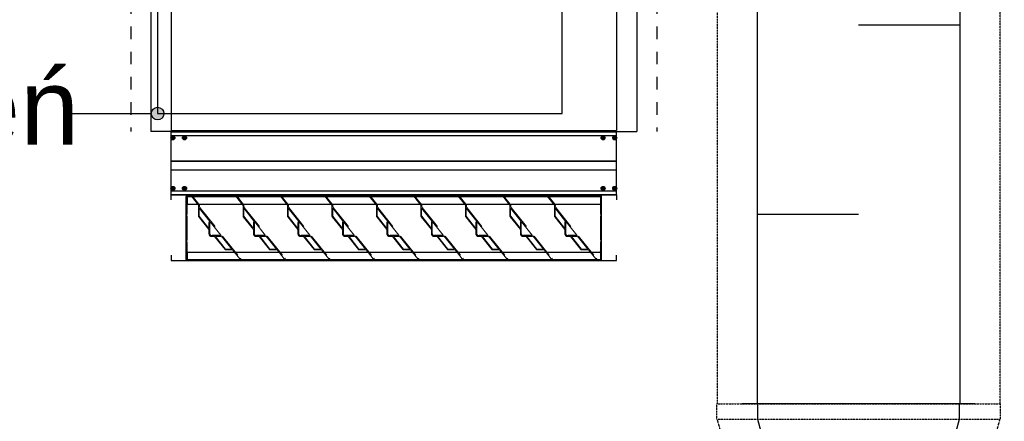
# Model space of a CAD drawing. Header units: millimetres. Extents: x -165365 to -33565, y 7406 to 103342.
# Tile 83 of 256: x -114271 to -112324, y 38668 to 39462. Entities that reach past the tile are written whole.
import ezdxf

# ---------------------------------------------------------------- set-up
doc = ezdxf.new("R2010")
doc.units = ezdxf.units.MM
doc.header["$MEASUREMENT"] = 0
for name, pattern in [('ACAD_ISO03W100', [150, 60, -90]), ('DASHED', [0.75, 0.5, -0.25]), ('Dashed2cust', [50, 25, -25]), ('HIDDEN', [9.525, 6.35, -3.175]), ('Wipeout_Contour', [1000, 0, -1000])]:
    doc.linetypes.add(name, pattern=pattern)
doc.layers.add('10_ALL_FEATURES', color=7, linetype='Continuous', lineweight=0)
doc.layers.add('DEFAULT_2', color=8, linetype='HIDDEN', lineweight=0)
for name, color, linetype in [('ELEK CIENKIE', 80, 'Continuous'), ('FLUID-W9', 7, 'Continuous'), ('FLUID-W9-INS', 7, 'Continuous'), ('Linia', 252, 'Continuous'), ('Słup', 252, 'Continuous'), ('Tekst', 252, 'Continuous')]:
    doc.layers.add(name, color=color, linetype=linetype)
doc.styles.add('Times new roman', font='arial.ttf')

# ---------------------------------------------------------------- blocks, each defined once
blk = doc.blocks.new('A$C67C5DD4D')
at = {"layer": 'Linia'}
blk.add_line((40231.7, 21529.5), (40396, 21529.5), dxfattribs=at)
at = {"layer": 'Tekst', "insert": (39344.4, 21617.8), "char_height": 150, "attachment_point": 2, "style": 'Times new roman'}
blk.add_mtext('\\A1;{\\fArial|b0|i0|c0|p38;podstawa urządzeń}', dxfattribs=at)
at = {"color": 254, "linetype": 'Wipeout_Contour', "lineweight": 0, "ltscale": 478308.335261}
blk.add_wipeout([(40408.5, 21529.5), (41208.5, 21529.5), (41208.5, 23359.5), (40408.5, 23359.5)], dxfattribs=at).dxf.layer = 'Słup'
at = {"layer": 'Linia', "linetype": 'Continuous'}
blk.add_hatch(color=256, dxfattribs=at).paths.add_polyline_path([(40421, 21529.5), (40420.1, 21534.3), (40417.4, 21538.3), (40413.3, 21541.1), (40408.5, 21542), (40403.7, 21541.1), (40399.7, 21538.3), (40397, 21534.3), (40396, 21529.5), (40397, 21524.7), (40399.7, 21520.7), (40403.7, 21518), (40408.5, 21517), (40413.3, 21518), (40417.4, 21520.7), (40420.1, 21524.7)])
at = {"layer": 'Linia'}
blk.add_circle((40408.5, 21529.5), 12.5, dxfattribs=at)
at = {"layer": 'Słup'}
for p, q in [((40408.5, 23359.5), (40408.5, 21529.5)), ((41208.5, 21529.5), (41208.5, 23359.5)), ((40408.5, 21529.5), (41208.5, 21529.5))]:
    blk.add_line(p, q, dxfattribs=at)
blk = doc.blocks.new('821_440_ADMP_t')
at = {"color": 7, "linetype": 'Continuous'}
for p, q in [((-125, -440.5), (-125, 440.5)), ((-114.4, 440.5), (-125, 440.5)), ((-124.5, -440.5), (-124.5, 440.5)), ((-117.3, -440.5), (-117.3, 440.5)), ((-117, -440.5), (-117, 440.5)), ((-114.6, 437.5), (-110.4, 437.5)), ((-114.6, 436.5), (-110.4, 436.5)), ((-113.5, 436.5), (-113.5, 437.5)), ((-113, 439.1), (-113, 434.9)), ((-113, 438), (-112, 438)), ((-112, 436.5), (-113, 437.5)), ((-113, 436.5), (-112, 437.5)), ((-113, 437), (-112, 437)), ((-113, 436), (-112, 436)), ((-112.5, 436.5), (-112.5, 437.5)), ((-112, 439.1), (-112, 434.9)), ((-111.5, 436.5), (-111.5, 437.5)), ((-14.4, 440.5), (-110.6, 440.5)), ((-67, -440.5), (-67, 440.5)), ((-66.5, -440.5), (-66.5, 440.5)), ((-49.5, -440.5), (-49.5, 440.5)), ((-49, -440.5), (-49, 440.5)), ((-14.6, 437.5), (-10.4, 437.5)), ((-14.6, 436.5), (-10.4, 436.5)), ((-13.5, 436.5), (-13.5, 437.5)), ((-13, 439.1), (-13, 434.9)), ((-13, 438), (-12, 438)), ((-13, 436.5), (-12, 437.5)), ((-12, 436.5), (-13, 437.5)), ((-13, 437), (-12, 437)), ((-13, 436), (-12, 436)), ((-12.5, 436.5), (-12.5, 437.5)), ((-12, 439.1), (-12, 434.9)), ((-11.5, 436.5), (-11.5, 437.5)), ((0, 440.5), (-10.6, 440.5)), ((-8, -440.5), (-8, 440.5)), ((-7.8, -440.5), (-7.8, 440.5)), ((-0.5, -440.5), (-0.5, 440.5)), ((0, 440.5), (0, -440.5)), ((-114.6, 414.5), (-110.4, 414.5)), ((-114.6, 413.5), (-110.4, 413.5)), ((-113.5, 413.5), (-113.5, 414.5)), ((-113, 416.1), (-113, 411.9)), ((-113, 415), (-112, 415)), ((-112, 413.5), (-113, 414.5)), ((-113, 413.5), (-112, 414.5)), ((-113, 414), (-112, 414)), ((-113, 413), (-112, 413)), ((-112.5, 413.5), (-112.5, 414.5)), ((-112, 416.1), (-112, 411.9)), ((-111.5, 413.5), (-111.5, 414.5)), ((-14.6, 414.5), (-10.4, 414.5)), ((-14.6, 413.5), (-10.4, 413.5)), ((-13.5, 413.5), (-13.5, 414.5)), ((-13, 416.1), (-13, 411.9)), ((-13, 415), (-12, 415)), ((-13, 413.5), (-12, 414.5)), ((-12, 413.5), (-13, 414.5)), ((-13, 414), (-12, 414)), ((-13, 413), (-12, 413)), ((-12.5, 413.5), (-12.5, 414.5)), ((-12, 416.1), (-12, 411.9)), ((-11.5, 413.5), (-11.5, 414.5)), ((-114.6, -413.5), (-110.4, -413.5)), ((-114.6, -414.5), (-110.4, -414.5)), ((-113.5, -413.5), (-113.5, -414.5)), ((-113, -416.1), (-113, -411.9)), ((-113, -413), (-112, -413)), ((-112, -413.5), (-113, -414.5)), ((-113, -413.5), (-112, -414.5)), ((-113, -414), (-112, -414)), ((-113, -415), (-112, -415)), ((-112.5, -413.5), (-112.5, -414.5)), ((-112, -416.1), (-112, -411.9)), ((-111.5, -413.5), (-111.5, -414.5)), ((-14.6, -413.5), (-10.4, -413.5)), ((-14.6, -414.5), (-10.4, -414.5)), ((-13.5, -413.5), (-13.5, -414.5)), ((-13, -416.1), (-13, -411.9)), ((-13, -413), (-12, -413)), ((-13, -413.5), (-12, -414.5)), ((-12, -413.5), (-13, -414.5)), ((-13, -414), (-12, -414)), ((-13, -415), (-12, -415)), ((-12.5, -413.5), (-12.5, -414.5)), ((-12, -416.1), (-12, -411.9)), ((-11.5, -413.5), (-11.5, -414.5)), ((-114.4, -440.5), (-125, -440.5)), ((-114.6, -436.5), (-110.4, -436.5)), ((-114.6, -437.5), (-110.4, -437.5)), ((-113.5, -436.5), (-113.5, -437.5)), ((-113, -439.1), (-113, -434.9)), ((-113, -436), (-112, -436)), ((-112, -436.5), (-113, -437.5)), ((-113, -436.5), (-112, -437.5)), ((-113, -437), (-112, -437)), ((-113, -438), (-112, -438)), ((-112.5, -436.5), (-112.5, -437.5)), ((-112, -439.1), (-112, -434.9)), ((-111.5, -436.5), (-111.5, -437.5)), ((-14.4, -440.5), (-110.6, -440.5)), ((-14.6, -436.5), (-10.4, -436.5)), ((-14.6, -437.5), (-10.4, -437.5)), ((-13.5, -436.5), (-13.5, -437.5)), ((-13, -439.1), (-13, -434.9)), ((-13, -436), (-12, -436)), ((-13, -436.5), (-12, -437.5)), ((-12, -436.5), (-13, -437.5)), ((-13, -437), (-12, -437)), ((-13, -438), (-12, -438)), ((-12.5, -436.5), (-12.5, -437.5)), ((-12, -439.1), (-12, -434.9)), ((-11.5, -436.5), (-11.5, -437.5)), ((0, -440.5), (-10.6, -440.5))]:
    blk.add_line(p, q, dxfattribs=at)
for points in [[(-114.6, 437.5), (-114.6, 437.4), (-114.6, 437.3), (-114.6, 437.1), (-114.6, 437)], [(-114.6, 437), (-114.6, 436.9), (-114.6, 436.7), (-114.6, 436.6), (-114.6, 436.5)], [(-113, 439.1), (-112.8, 439.1), (-112.7, 439.1), (-112.5, 439.1), (-112.3, 439.1), (-112.2, 439.1), (-112, 439.1)], [(-112, 434.9), (-112.2, 434.9), (-112.3, 434.9), (-112.5, 434.9), (-112.7, 434.9), (-112.8, 434.9), (-113, 434.9)], [(-110.4, 437), (-110.4, 437.1), (-110.4, 437.3), (-110.4, 437.4), (-110.4, 437.5)], [(-110.4, 436.5), (-110.4, 436.6), (-110.4, 436.7), (-110.4, 436.9), (-110.4, 437)], [(-14.6, 437.5), (-14.6, 437.4), (-14.6, 437.3), (-14.6, 437.1), (-14.6, 437)], [(-14.6, 437), (-14.6, 436.9), (-14.6, 436.7), (-14.6, 436.6), (-14.6, 436.5)], [(-13, 439.1), (-12.8, 439.1), (-12.7, 439.1), (-12.5, 439.1), (-12.3, 439.1), (-12.2, 439.1), (-12, 439.1)], [(-12, 434.9), (-12.2, 434.9), (-12.3, 434.9), (-12.5, 434.9), (-12.7, 434.9), (-12.8, 434.9), (-13, 434.9)], [(-10.4, 437), (-10.4, 437.1), (-10.4, 437.3), (-10.4, 437.4), (-10.4, 437.5)], [(-10.4, 436.5), (-10.4, 436.6), (-10.4, 436.7), (-10.4, 436.9), (-10.4, 437)], [(-114.6, 414.5), (-114.6, 414.4), (-114.6, 414.3), (-114.6, 414.1), (-114.6, 414)], [(-114.6, 414), (-114.6, 413.9), (-114.6, 413.7), (-114.6, 413.6), (-114.6, 413.5)], [(-113, 416.1), (-112.8, 416.1), (-112.7, 416.1), (-112.5, 416.1), (-112.3, 416.1), (-112.2, 416.1), (-112, 416.1)], [(-112, 411.9), (-112.2, 411.9), (-112.3, 411.9), (-112.5, 411.9), (-112.7, 411.9), (-112.8, 411.9), (-113, 411.9)], [(-110.4, 414), (-110.4, 414.1), (-110.4, 414.3), (-110.4, 414.4), (-110.4, 414.5)], [(-110.4, 413.5), (-110.4, 413.6), (-110.4, 413.7), (-110.4, 413.9), (-110.4, 414)], [(-14.6, 414.5), (-14.6, 414.4), (-14.6, 414.3), (-14.6, 414.1), (-14.6, 414)], [(-14.6, 414), (-14.6, 413.9), (-14.6, 413.7), (-14.6, 413.6), (-14.6, 413.5)], [(-13, 416.1), (-12.8, 416.1), (-12.7, 416.1), (-12.5, 416.1), (-12.3, 416.1), (-12.2, 416.1), (-12, 416.1)], [(-12, 411.9), (-12.2, 411.9), (-12.3, 411.9), (-12.5, 411.9), (-12.7, 411.9), (-12.8, 411.9), (-13, 411.9)], [(-10.4, 414), (-10.4, 414.1), (-10.4, 414.3), (-10.4, 414.4), (-10.4, 414.5)], [(-10.4, 413.5), (-10.4, 413.6), (-10.4, 413.7), (-10.4, 413.9), (-10.4, 414)], [(-114.6, -414), (-114.6, -413.9), (-114.6, -413.7), (-114.6, -413.6), (-114.6, -413.5)], [(-114.6, -414.5), (-114.6, -414.4), (-114.6, -414.3), (-114.6, -414.1), (-114.6, -414)], [(-112, -411.9), (-112.2, -411.9), (-112.3, -411.9), (-112.5, -411.9), (-112.7, -411.9), (-112.8, -411.9), (-113, -411.9)], [(-113, -416.1), (-112.8, -416.1), (-112.7, -416.1), (-112.5, -416.1), (-112.3, -416.1), (-112.2, -416.1), (-112, -416.1)], [(-110.4, -413.5), (-110.4, -413.6), (-110.4, -413.7), (-110.4, -413.9), (-110.4, -414)], [(-110.4, -414), (-110.4, -414.1), (-110.4, -414.3), (-110.4, -414.4), (-110.4, -414.5)], [(-14.6, -414), (-14.6, -413.9), (-14.6, -413.7), (-14.6, -413.6), (-14.6, -413.5)], [(-14.6, -414.5), (-14.6, -414.4), (-14.6, -414.3), (-14.6, -414.1), (-14.6, -414)], [(-12, -411.9), (-12.2, -411.9), (-12.3, -411.9), (-12.5, -411.9), (-12.7, -411.9), (-12.8, -411.9), (-13, -411.9)], [(-13, -416.1), (-12.8, -416.1), (-12.7, -416.1), (-12.5, -416.1), (-12.3, -416.1), (-12.2, -416.1), (-12, -416.1)], [(-10.4, -413.5), (-10.4, -413.6), (-10.4, -413.7), (-10.4, -413.9), (-10.4, -414)], [(-10.4, -414), (-10.4, -414.1), (-10.4, -414.3), (-10.4, -414.4), (-10.4, -414.5)], [(-114.6, -437), (-114.6, -436.9), (-114.6, -436.7), (-114.6, -436.6), (-114.6, -436.5)], [(-114.6, -437.5), (-114.6, -437.4), (-114.6, -437.3), (-114.6, -437.1), (-114.6, -437)], [(-112, -434.9), (-112.2, -434.9), (-112.3, -434.9), (-112.5, -434.9), (-112.7, -434.9), (-112.8, -434.9), (-113, -434.9)], [(-113, -439.1), (-112.8, -439.1), (-112.7, -439.1), (-112.5, -439.1), (-112.3, -439.1), (-112.2, -439.1), (-112, -439.1)], [(-110.4, -436.5), (-110.4, -436.6), (-110.4, -436.7), (-110.4, -436.9), (-110.4, -437)], [(-110.4, -437), (-110.4, -437.1), (-110.4, -437.3), (-110.4, -437.4), (-110.4, -437.5)], [(-14.6, -437), (-14.6, -436.9), (-14.6, -436.7), (-14.6, -436.6), (-14.6, -436.5)], [(-14.6, -437.5), (-14.6, -437.4), (-14.6, -437.3), (-14.6, -437.1), (-14.6, -437)], [(-12, -434.9), (-12.2, -434.9), (-12.3, -434.9), (-12.5, -434.9), (-12.7, -434.9), (-12.8, -434.9), (-13, -434.9)], [(-13, -439.1), (-12.8, -439.1), (-12.7, -439.1), (-12.5, -439.1), (-12.3, -439.1), (-12.2, -439.1), (-12, -439.1)], [(-10.4, -436.5), (-10.4, -436.6), (-10.4, -436.7), (-10.4, -436.9), (-10.4, -437)], [(-10.4, -437), (-10.4, -437.1), (-10.4, -437.3), (-10.4, -437.4), (-10.4, -437.5)]]:
    blk.add_lwpolyline(points, dxfattribs=at)
for centre, radius in [((-112.5, 437), 4), ((-112.5, 437), 3.55), ((-12.5, 437), 4), ((-12.5, 437), 3.55), ((-112.5, 414), 4), ((-112.5, 414), 3.55), ((-12.5, 414), 4), ((-12.5, 414), 3.55), ((-112.5, -414), 4), ((-112.5, -414), 3.55), ((-12.5, -414), 4), ((-12.5, -414), 3.55), ((-112.5, -437), 4), ((-112.5, -437), 3.55), ((-12.5, -437), 4), ((-12.5, -437), 3.55)]:
    blk.add_circle(centre, radius, dxfattribs=at)
blk = doc.blocks.new('AINT_s')
at = {"color": 7, "linetype": 'Continuous'}
for p, q in [((15.69, 116.62), (0.44, 116.62)), ((0.49, 116.62), (0.49, 116.5)), ((2.25, 116.62), (2.25, 116.5)), ((2.44, 116.62), (2.44, 116.39)), ((13.69, 116.62), (13.69, 116.39)), ((13.88, 116.62), (13.88, 116.5)), ((15.64, 116.62), (15.64, 116.5)), ((0.25, 0.19), (0.25, 116.44)), ((0.25, 116.44), (0.38, 116.44)), ((0.25, 116.39), (2.25, 116.39)), ((0.38, 116.44), (0.38, 116.39)), ((0.44, 116.5), (2.25, 116.5)), ((0.44, 0.24), (0.44, 116.39)), ((2.25, 0.24), (2.25, 116.39)), ((2.25, 116.39), (2.44, 116.39)), ((2.44, 116.5), (13.69, 116.5)), ((4.69, 116.44), (2.44, 116.44)), ((10.94, 116.44), (5.15, 116.44)), ((13.69, 116.44), (11.4, 116.44)), ((13.88, 116.39), (13.69, 116.39)), ((13.88, 116.5), (15.69, 116.5)), ((13.88, 0.24), (13.88, 116.39)), ((13.88, 116.39), (15.87, 116.39)), ((15.69, 0.24), (15.69, 116.39)), ((15.75, 116.44), (15.75, 116.39)), ((15.87, 116.44), (15.75, 116.44)), ((9.87, 109.36), (9.87, 107.27)), ((0.25, 101.66), (0.2, 101.61)), ((0.25, 101.66), (0.2, 101.61)), ((9.87, 96.86), (9.87, 94.77)), ((0.25, 89.16), (0.2, 89.11)), ((0.25, 89.16), (0.2, 89.11)), ((9.87, 84.36), (9.87, 82.27)), ((0.25, 76.66), (0.2, 76.61)), ((0.25, 76.66), (0.2, 76.61)), ((9.87, 71.86), (9.87, 69.77)), ((0.25, 64.16), (0.2, 64.11)), ((0.25, 64.16), (0.2, 64.11)), ((9.87, 59.36), (9.87, 57.27)), ((0.25, 51.66), (0.2, 51.61)), ((0.25, 51.66), (0.2, 51.61)), ((9.87, 46.86), (9.87, 44.77)), ((0.25, 39.16), (0.2, 39.11)), ((0.25, 39.16), (0.2, 39.11)), ((9.87, 34.36), (9.87, 32.27)), ((0.25, 26.66), (0.2, 26.61)), ((0.25, 26.66), (0.2, 26.61)), ((9.87, 21.86), (9.87, 19.77)), ((0.25, 14.16), (0.2, 14.11)), ((0.25, 14.16), (0.2, 14.11)), ((9.87, 9.36), (9.87, 7.27)), ((0.25, 1.66), (0.2, 1.61)), ((0.25, 0.24), (2.25, 0.24)), ((0.25, 0.19), (0.38, 0.19)), ((0.38, 0.19), (0.38, 0.24)), ((0.44, 0.12), (2.25, 0.12)), ((0.49, 0), (0.49, 0.12)), ((2.25, 0.24), (2.44, 0.24)), ((2.25, 0), (2.25, 0.12)), ((2.44, 0), (2.44, 0.24)), ((2.44, 0.19), (4.73, 0.19)), ((13.69, 0.12), (2.44, 0.12)), ((5.18, 0.19), (10.98, 0.19)), ((11.43, 0.19), (13.69, 0.19)), ((13.88, 0.24), (13.69, 0.24)), ((13.69, 0), (13.69, 0.24)), ((13.88, 0.24), (15.87, 0.24)), ((15.69, 0.12), (13.88, 0.12)), ((13.88, 0), (13.88, 0.12)), ((15.64, 0), (15.64, 0.12)), ((15.75, 0.19), (15.75, 0.24)), ((15.87, 0.19), (15.75, 0.19)), ((15.69, 0), (0.44, 0))]:
    blk.add_line(p, q, dxfattribs=at)
for p, q in [((15.87, 115), (15.87, 113.37)), ((0.25, 101.15), (0.25, 100.59)), ((0.25, 88.65), (0.25, 88.09)), ((0.25, 76.15), (0.25, 75.59)), ((0.25, 63.65), (0.25, 63.09)), ((0.25, 51.15), (0.25, 50.59)), ((0.25, 38.65), (0.25, 38.09)), ((0.25, 26.15), (0.25, 25.59)), ((0.25, 13.65), (0.25, 13.09))]:
    blk.add_line(p, q)
at = {"color": 7, "linetype": 'Continuous', "lineweight": 0, "flags": 128}
blk.add_lwpolyline([(0, 0), (15.87, 0), (15.87, 116.62), (0, 116.62)], close=True, dxfattribs=at)
at = {"color": 7, "linetype": 'Continuous'}
for centre, radius, start, end in [((0.44, 116.44), 0.188, 90, 180), ((15.69, 116.44), 0.188, 9.1259, 90), ((0.44, 116.44), 0.0625, 90, 180), ((15.69, 116.44), 0.0625, 0, 90), ((0.62, 101.15), 0.625, 133, 180), ((0.62, 101.15), 0.625, 133, 180), ((0.62, 88.65), 0.625, 133, 180), ((0.62, 88.65), 0.625, 133, 180), ((0.62, 76.15), 0.625, 133, 180), ((0.62, 76.15), 0.625, 133, 180), ((0.62, 63.65), 0.625, 133, 180), ((0.62, 63.65), 0.625, 133, 180), ((0.62, 51.15), 0.625, 133, 180), ((0.62, 51.15), 0.625, 133, 180), ((0.62, 38.65), 0.625, 133, 180), ((0.62, 38.65), 0.625, 133, 180), ((0.62, 26.15), 0.625, 133, 180), ((0.62, 26.15), 0.625, 133, 180), ((0.62, 13.65), 0.625, 133, 180), ((0.62, 13.65), 0.625, 133, 180), ((0.62, 1.15), 0.625, 133, 180), ((0.44, 0.19), 0.188, 180, 270), ((0.44, 0.19), 0.0625, 180, 270), ((15.69, 0.19), 0.0625, 270, 0), ((15.69, 0.19), 0.188, 270, 350.8741)]:
    blk.add_arc(centre, radius, start, end, dxfattribs=at)
at = {"layer": '10_ALL_FEATURES', "color": 8, "linetype": 'HIDDEN'}
for p, q in [((15.62, 115), (15.62, 113.37)), ((15.62, 115), (15.62, 113.37)), ((15.87, 113.37), (15.87, 115)), ((15.69, 113.31), (15.81, 113.31)), ((15.69, 113.31), (15.81, 113.31)), ((15.62, 102.5), (15.62, 100.87)), ((15.62, 102.5), (15.62, 100.87)), ((0.25, 100.59), (0.25, 101.15)), ((15.69, 100.81), (15.81, 100.81)), ((15.69, 100.81), (15.81, 100.81)), ((0.25, 88.09), (0.25, 88.65)), ((15.62, 90), (15.62, 88.37)), ((15.62, 90), (15.62, 88.37)), ((15.69, 88.31), (15.81, 88.31)), ((15.69, 88.31), (15.81, 88.31)), ((0.25, 75.59), (0.25, 76.15)), ((15.62, 77.5), (15.62, 75.87)), ((15.62, 77.5), (15.62, 75.87)), ((15.69, 75.81), (15.81, 75.81)), ((15.69, 75.81), (15.81, 75.81)), ((15.62, 65), (15.62, 63.37)), ((15.62, 65), (15.62, 63.37)), ((0.25, 63.09), (0.25, 63.65)), ((15.69, 63.31), (15.81, 63.31)), ((15.69, 63.31), (15.81, 63.31)), ((15.62, 52.5), (15.62, 50.87)), ((15.62, 52.5), (15.62, 50.87)), ((0.25, 50.59), (0.25, 51.15)), ((15.69, 50.81), (15.81, 50.81)), ((15.69, 50.81), (15.81, 50.81)), ((0.25, 38.09), (0.25, 38.65)), ((15.62, 40), (15.62, 38.37)), ((15.62, 40), (15.62, 38.37)), ((15.69, 38.31), (15.81, 38.31)), ((15.69, 38.31), (15.81, 38.31)), ((15.62, 27.5), (15.62, 25.87)), ((15.62, 27.5), (15.62, 25.87)), ((0.25, 25.59), (0.25, 26.15)), ((15.69, 25.81), (15.81, 25.81)), ((15.69, 25.81), (15.81, 25.81)), ((15.62, 15), (15.62, 13.37)), ((0.25, 13.09), (0.25, 13.65)), ((15.69, 13.31), (15.81, 13.31)), ((0.25, 0.59), (0.25, 1.15))]:
    blk.add_line(p, q, dxfattribs=at)
at = {"layer": '10_ALL_FEATURES', "color": 7, "linetype": 'Continuous'}
for p, q in [((0, 101.15), (0, 100.59)), ((0, 101.15), (0, 100.59)), ((0.06, 100.53), (0.19, 100.53)), ((0.06, 100.53), (0.19, 100.53)), ((0, 88.65), (0, 88.09)), ((0, 88.65), (0, 88.09)), ((0.06, 88.03), (0.19, 88.03)), ((0.06, 88.03), (0.19, 88.03)), ((0, 76.15), (0, 75.59)), ((0, 76.15), (0, 75.59)), ((0.06, 75.53), (0.19, 75.53)), ((0.06, 75.53), (0.19, 75.53)), ((0, 63.65), (0, 63.09)), ((0, 63.65), (0, 63.09)), ((0.06, 63.03), (0.19, 63.03)), ((0.06, 63.03), (0.19, 63.03)), ((0, 51.15), (0, 50.59)), ((0, 51.15), (0, 50.59)), ((0.06, 50.53), (0.19, 50.53)), ((0.06, 50.53), (0.19, 50.53)), ((0, 38.65), (0, 38.09)), ((0, 38.65), (0, 38.09)), ((0.06, 38.03), (0.19, 38.03)), ((0.06, 38.03), (0.19, 38.03)), ((0, 26.15), (0, 25.59)), ((0, 26.15), (0, 25.59)), ((0.06, 25.53), (0.19, 25.53)), ((0.06, 25.53), (0.19, 25.53)), ((0, 13.65), (0, 13.09)), ((0, 13.65), (0, 13.09)), ((0.06, 13.03), (0.19, 13.03)), ((0.06, 13.03), (0.19, 13.03)), ((0, 1.15), (0, 0.59)), ((0.06, 0.53), (0.19, 0.53))]:
    blk.add_line(p, q, dxfattribs=at)
at = {"layer": '10_ALL_FEATURES', "color": 8, "linetype": 'HIDDEN'}
for centre, radius, start, end in [((15.69, 113.37), 0.0625, 180, 270), ((15.69, 113.37), 0.0625, 180, 270), ((15.81, 113.37), 0.0625, 270, 0), ((15.81, 113.37), 0.0625, 270, 0), ((9.37, 107.13), 0.75, 270, 0), ((15.69, 100.87), 0.0625, 180, 270), ((15.69, 100.87), 0.0625, 180, 270), ((15.81, 100.87), 0.0625, 270, 0), ((15.81, 100.87), 0.0625, 270, 0), ((9.37, 94.63), 0.75, 270, 0), ((15.69, 88.37), 0.0625, 180, 270), ((15.69, 88.37), 0.0625, 180, 270), ((15.81, 88.37), 0.0625, 270, 0), ((15.81, 88.37), 0.0625, 270, 0), ((9.37, 82.13), 0.75, 270, 0), ((15.69, 75.87), 0.0625, 180, 270), ((15.69, 75.87), 0.0625, 180, 270), ((15.81, 75.87), 0.0625, 270, 0), ((15.81, 75.87), 0.0625, 270, 0), ((9.37, 69.63), 0.75, 270, 0), ((15.69, 63.37), 0.0625, 180, 270), ((15.69, 63.37), 0.0625, 180, 270), ((15.81, 63.37), 0.0625, 270, 0), ((15.81, 63.37), 0.0625, 270, 0), ((9.37, 57.13), 0.75, 270, 0), ((15.69, 50.87), 0.0625, 180, 270), ((15.69, 50.87), 0.0625, 180, 270), ((15.81, 50.87), 0.0625, 270, 0), ((15.81, 50.87), 0.0625, 270, 0), ((9.37, 44.63), 0.75, 270, 0), ((15.69, 38.37), 0.0625, 180, 270), ((15.69, 38.37), 0.0625, 180, 270), ((15.81, 38.37), 0.0625, 270, 0), ((15.81, 38.37), 0.0625, 270, 0), ((9.37, 32.13), 0.75, 270, 0), ((15.69, 25.87), 0.0625, 180, 270), ((15.69, 25.87), 0.0625, 180, 270), ((15.81, 25.87), 0.0625, 270, 0), ((15.81, 25.87), 0.0625, 270, 0), ((9.37, 19.63), 0.75, 270, 0), ((15.69, 13.37), 0.0625, 180, 270), ((15.81, 13.37), 0.0625, 270, 0), ((9.37, 7.13), 0.75, 270, 0)]:
    blk.add_arc(centre, radius, start, end, dxfattribs=at)
at = {"layer": '10_ALL_FEATURES', "color": 7, "linetype": 'Continuous'}
for centre, start, end in [((0.06, 100.59), 180, 270), ((0.06, 100.59), 180, 270), ((0.19, 100.59), 270, 0), ((0.19, 100.59), 270, 0), ((0.06, 88.09), 180, 270), ((0.06, 88.09), 180, 270), ((0.19, 88.09), 270, 0), ((0.19, 88.09), 270, 0), ((0.06, 75.59), 180, 270), ((0.06, 75.59), 180, 270), ((0.19, 75.59), 270, 0), ((0.19, 75.59), 270, 0), ((0.06, 63.09), 180, 270), ((0.06, 63.09), 180, 270), ((0.19, 63.09), 270, 0), ((0.19, 63.09), 270, 0), ((0.06, 50.59), 180, 270), ((0.06, 50.59), 180, 270), ((0.19, 50.59), 270, 0), ((0.19, 50.59), 270, 0), ((0.06, 38.09), 180, 270), ((0.06, 38.09), 180, 270), ((0.19, 38.09), 270, 0), ((0.19, 38.09), 270, 0), ((0.06, 25.59), 180, 270), ((0.06, 25.59), 180, 270), ((0.19, 25.59), 270, 0), ((0.19, 25.59), 270, 0), ((0.06, 13.09), 180, 270), ((0.06, 13.09), 180, 270), ((0.19, 13.09), 270, 0), ((0.19, 13.09), 270, 0), ((0.06, 0.59), 180, 270), ((0.19, 0.59), 270, 0)]:
    blk.add_arc(centre, 0.0625, start, end, dxfattribs=at)
at = {"layer": 'DEFAULT_2', "color": 8, "linetype": 'HIDDEN'}
for p, q in [((0.38, 0.24), (0.38, 116.39)), ((3.09, 103.79), (15.35, 115.23)), ((5.15, 116.44), (4.69, 116.44)), ((11.4, 116.44), (10.94, 116.44)), ((15.52, 115.04), (13.34, 113.01)), ((15.75, 0.24), (15.75, 116.39)), ((15.87, 116.39), (15.87, 116.39)), ((13.15, 112.84), (9.93, 109.83)), ((13.15, 112.84), (13.15, 111.07)), ((13.34, 111.07), (13.34, 113.01)), ((0.25, 109.75), (0.38, 109.75)), ((9.79, 109.7), (6.59, 106.72)), ((9.86, 109.64), (9.79, 109.7)), ((9.87, 109.36), (9.87, 109.59)), ((10.06, 109.7), (9.93, 109.83)), ((13.13, 111.02), (10.12, 108.22)), ((10.12, 107.96), (13.26, 110.89)), ((10.12, 108.22), (10.12, 109.53)), ((0.38, 108.12), (0.25, 108.12)), ((9.87, 107.13), (9.87, 107.27)), ((10.12, 107.13), (10.12, 107.96)), ((15.87, 107.81), (15.75, 107.81)), ((15.87, 107.06), (15.75, 107.06)), ((3.28, 103.63), (6.46, 106.59)), ((8.15, 106.38), (5.22, 103.65)), ((5.35, 103.51), (8.43, 106.38)), ((6.46, 106.59), (6.58, 106.46)), ((6.59, 106.72), (6.66, 106.65)), ((6.71, 106.63), (9.37, 106.63)), ((6.76, 106.38), (8.15, 106.38)), ((8.43, 106.38), (9.37, 106.38)), ((2.25, 103.52), (0.25, 101.66)), ((0.37, 101.43), (2.42, 103.34)), ((2.83, 103.69), (2.67, 103.69)), ((5.18, 103.44), (2.67, 103.44)), ((3.09, 91.29), (15.35, 102.73)), ((5.18, 103.63), (3.28, 103.63)), ((15.52, 102.54), (13.34, 100.51)), ((13.15, 100.34), (9.93, 97.33)), ((13.15, 100.34), (13.15, 98.57)), ((13.34, 98.57), (13.34, 100.51)), ((13.13, 98.52), (10.12, 95.72)), ((10.12, 95.46), (13.26, 98.39)), ((9.79, 97.2), (6.59, 94.22)), ((9.86, 97.14), (9.79, 97.2)), ((9.87, 96.86), (9.87, 97.09)), ((10.06, 97.2), (9.93, 97.33)), ((10.12, 95.72), (10.12, 97.03)), ((10.12, 94.63), (10.12, 95.46)), ((3.28, 91.13), (6.46, 94.09)), ((8.15, 93.88), (5.22, 91.15)), ((5.35, 91.01), (8.43, 93.88)), ((6.46, 94.09), (6.58, 93.96)), ((6.59, 94.22), (6.66, 94.15)), ((6.71, 94.13), (9.37, 94.13)), ((6.76, 93.88), (8.15, 93.88)), ((8.43, 93.88), (9.37, 93.88)), ((9.87, 94.63), (9.87, 94.77)), ((2.25, 91.02), (0.25, 89.16)), ((0.37, 88.93), (2.42, 90.84)), ((2.83, 91.19), (2.67, 91.19)), ((5.18, 90.94), (2.67, 90.94)), ((5.18, 91.13), (3.28, 91.13)), ((3.09, 78.79), (15.35, 90.23)), ((15.52, 90.04), (13.34, 88.01)), ((13.34, 86.07), (13.34, 88.01)), ((13.15, 87.84), (9.93, 84.83)), ((13.13, 86.02), (10.12, 83.22)), ((10.12, 82.96), (13.26, 85.89)), ((13.15, 87.84), (13.15, 86.07)), ((9.79, 84.7), (6.59, 81.72)), ((9.86, 84.64), (9.79, 84.7)), ((9.87, 84.36), (9.87, 84.59)), ((10.06, 84.7), (9.93, 84.83)), ((10.12, 83.22), (10.12, 84.53)), ((3.28, 78.63), (6.46, 81.59)), ((8.15, 81.38), (5.22, 78.65)), ((5.35, 78.51), (8.43, 81.38)), ((6.46, 81.59), (6.58, 81.46)), ((6.59, 81.72), (6.66, 81.65)), ((6.71, 81.63), (9.37, 81.63)), ((6.76, 81.38), (8.15, 81.38)), ((8.43, 81.38), (9.37, 81.38)), ((9.87, 82.13), (9.87, 82.27)), ((10.12, 82.13), (10.12, 82.96)), ((2.25, 78.52), (0.25, 76.66)), ((2.83, 78.69), (2.67, 78.69)), ((5.18, 78.63), (3.28, 78.63)), ((0.37, 76.43), (2.42, 78.34)), ((5.18, 78.44), (2.67, 78.44)), ((3.09, 66.29), (15.35, 77.73)), ((15.52, 77.54), (13.34, 75.51)), ((0.25, 76), (0.38, 76)), ((0.38, 74.38), (0.25, 74.38)), ((13.15, 75.34), (9.93, 72.33)), ((13.15, 75.34), (13.15, 73.57)), ((13.34, 73.57), (13.34, 75.51)), ((15.87, 74.06), (15.75, 74.06)), ((9.79, 72.2), (6.59, 69.22)), ((9.86, 72.14), (9.79, 72.2)), ((9.87, 71.86), (9.87, 72.09)), ((10.06, 72.2), (9.93, 72.33)), ((13.13, 73.52), (10.12, 70.72)), ((10.12, 70.46), (13.26, 73.39)), ((10.12, 70.72), (10.12, 72.03)), ((15.87, 73.31), (15.75, 73.31)), ((3.28, 66.13), (6.46, 69.09)), ((6.46, 69.09), (6.58, 68.96)), ((6.59, 69.22), (6.66, 69.15)), ((6.71, 69.13), (9.37, 69.13)), ((9.87, 69.63), (9.87, 69.77)), ((10.12, 69.63), (10.12, 70.46)), ((8.15, 68.88), (5.22, 66.15)), ((5.35, 66.01), (8.43, 68.88)), ((6.76, 68.88), (8.15, 68.88)), ((8.43, 68.88), (9.37, 68.88)), ((2.25, 66.02), (0.25, 64.16)), ((0.37, 63.93), (2.42, 65.84)), ((2.83, 66.19), (2.67, 66.19)), ((5.18, 65.94), (2.67, 65.94)), ((3.09, 53.79), (15.35, 65.23)), ((5.18, 66.13), (3.28, 66.13)), ((15.52, 65.04), (13.34, 63.01)), ((13.15, 62.84), (9.93, 59.83)), ((13.15, 62.84), (13.15, 61.07)), ((13.34, 61.07), (13.34, 63.01)), ((9.79, 59.7), (6.59, 56.72)), ((9.86, 59.64), (9.79, 59.7)), ((9.87, 59.36), (9.87, 59.59)), ((10.06, 59.7), (9.93, 59.83)), ((13.13, 61.02), (10.12, 58.22)), ((10.12, 57.96), (13.26, 60.89)), ((10.12, 58.22), (10.12, 59.53)), ((9.87, 57.13), (9.87, 57.27)), ((10.12, 57.13), (10.12, 57.96)), ((3.28, 53.63), (6.46, 56.59)), ((8.15, 56.38), (5.22, 53.65)), ((5.35, 53.51), (8.43, 56.38)), ((6.46, 56.59), (6.58, 56.46)), ((6.59, 56.72), (6.66, 56.65)), ((6.71, 56.63), (9.37, 56.63)), ((6.76, 56.38), (8.15, 56.38)), ((8.43, 56.38), (9.37, 56.38)), ((2.25, 53.52), (0.25, 51.66)), ((0.37, 51.43), (2.42, 53.34)), ((2.83, 53.69), (2.67, 53.69)), ((5.18, 53.44), (2.67, 53.44)), ((3.09, 41.29), (15.35, 52.73)), ((5.18, 53.63), (3.28, 53.63)), ((15.52, 52.54), (13.34, 50.51)), ((13.15, 50.34), (9.93, 47.33)), ((13.15, 50.34), (13.15, 48.57)), ((13.34, 48.57), (13.34, 50.51)), ((13.13, 48.52), (10.12, 45.72)), ((10.12, 45.46), (13.26, 48.39)), ((9.79, 47.2), (6.59, 44.22)), ((9.86, 47.14), (9.79, 47.2)), ((9.87, 46.86), (9.87, 47.09)), ((10.06, 47.2), (9.93, 47.33)), ((10.12, 45.72), (10.12, 47.03)), ((10.12, 44.63), (10.12, 45.46)), ((3.28, 41.13), (6.46, 44.09)), ((8.15, 43.88), (5.22, 41.15)), ((5.35, 41.01), (8.43, 43.88)), ((6.46, 44.09), (6.58, 43.96)), ((6.59, 44.22), (6.66, 44.15)), ((6.71, 44.13), (9.37, 44.13)), ((6.76, 43.88), (8.15, 43.88)), ((8.43, 43.88), (9.37, 43.88)), ((9.87, 44.63), (9.87, 44.77)), ((15.87, 43.31), (15.75, 43.31)), ((0.38, 42.25), (0.25, 42.25)), ((2.25, 41.02), (0.25, 39.16)), ((0.25, 40.63), (0.38, 40.63)), ((0.37, 38.93), (2.42, 40.84)), ((2.83, 41.19), (2.67, 41.19)), ((5.18, 40.94), (2.67, 40.94)), ((5.18, 41.13), (3.28, 41.13)), ((15.87, 42.56), (15.75, 42.56)), ((3.09, 28.79), (15.35, 40.23)), ((15.52, 40.04), (13.34, 38.01)), ((13.15, 37.84), (9.93, 34.83)), ((13.13, 36.02), (10.12, 33.22)), ((10.12, 32.96), (13.26, 35.89)), ((13.15, 37.84), (13.15, 36.07)), ((13.34, 36.07), (13.34, 38.01)), ((9.79, 34.7), (6.59, 31.72)), ((9.86, 34.64), (9.79, 34.7)), ((9.87, 34.36), (9.87, 34.59)), ((10.06, 34.7), (9.93, 34.83)), ((10.12, 33.22), (10.12, 34.53)), ((3.28, 28.63), (6.46, 31.59)), ((8.15, 31.38), (5.22, 28.65)), ((5.35, 28.51), (8.43, 31.38)), ((6.46, 31.59), (6.58, 31.46)), ((6.59, 31.72), (6.66, 31.65)), ((6.71, 31.63), (9.37, 31.63)), ((6.76, 31.38), (8.15, 31.38)), ((8.43, 31.38), (9.37, 31.38)), ((9.87, 32.13), (9.87, 32.27)), ((10.12, 32.13), (10.12, 32.96)), ((2.83, 28.69), (2.67, 28.69)), ((5.18, 28.63), (3.28, 28.63)), ((2.25, 28.52), (0.25, 26.66)), ((0.37, 26.43), (2.42, 28.34)), ((5.18, 28.44), (2.67, 28.44)), ((3.09, 16.29), (15.35, 27.73)), ((15.52, 27.54), (13.34, 25.51)), ((13.15, 25.34), (9.93, 22.33)), ((13.15, 25.34), (13.15, 23.57)), ((13.34, 23.57), (13.34, 25.51)), ((9.79, 22.2), (6.59, 19.22)), ((9.86, 22.14), (9.79, 22.2)), ((9.87, 21.86), (9.87, 22.09)), ((10.06, 22.2), (9.93, 22.33)), ((13.13, 23.52), (10.12, 20.72)), ((10.12, 20.46), (13.26, 23.39)), ((10.12, 20.72), (10.12, 22.03)), ((3.28, 16.13), (6.46, 19.09)), ((6.46, 19.09), (6.58, 18.96)), ((6.59, 19.22), (6.66, 19.15)), ((6.71, 19.13), (9.37, 19.13)), ((9.87, 19.63), (9.87, 19.77)), ((10.12, 19.63), (10.12, 20.46)), ((8.15, 18.88), (5.22, 16.15)), ((5.35, 16.01), (8.43, 18.88)), ((6.76, 18.88), (8.15, 18.88)), ((8.43, 18.88), (9.37, 18.88)), ((2.25, 16.02), (0.25, 14.16)), ((0.37, 13.93), (2.42, 15.84)), ((2.83, 16.19), (2.67, 16.19)), ((5.18, 15.94), (2.67, 15.94)), ((3.09, 3.79), (15.35, 15.23)), ((5.18, 16.13), (3.28, 16.13)), ((15.52, 15.04), (13.34, 13.01)), ((13.15, 12.84), (9.93, 9.83)), ((13.15, 12.84), (13.15, 11.07)), ((13.34, 11.07), (13.34, 13.01)), ((9.79, 9.7), (6.59, 6.72)), ((9.86, 9.64), (9.79, 9.7)), ((9.87, 9.36), (9.87, 9.59)), ((10.06, 9.7), (9.93, 9.83)), ((13.13, 11.02), (10.12, 8.22)), ((10.12, 7.96), (13.26, 10.89)), ((10.12, 8.22), (10.12, 9.53)), ((15.87, 9.56), (15.75, 9.56)), ((0.38, 8.5), (0.25, 8.5)), ((9.87, 7.13), (9.87, 7.27)), ((10.12, 7.13), (10.12, 7.96)), ((15.87, 8.81), (15.75, 8.81)), ((0.25, 6.87), (0.38, 6.87)), ((3.28, 3.63), (6.46, 6.59)), ((8.15, 6.38), (5.22, 3.65)), ((5.35, 3.51), (8.43, 6.38)), ((6.46, 6.59), (6.58, 6.46)), ((6.59, 6.72), (6.66, 6.65)), ((6.71, 6.63), (9.37, 6.63)), ((6.76, 6.38), (8.15, 6.38)), ((8.43, 6.38), (9.37, 6.38)), ((2.25, 3.52), (0.25, 1.66)), ((0.37, 1.43), (2.42, 3.34)), ((2.83, 3.69), (2.67, 3.69)), ((5.18, 3.44), (2.67, 3.44)), ((5.18, 3.63), (3.28, 3.63)), ((5.18, 0.19), (4.73, 0.19)), ((11.43, 0.19), (10.98, 0.19)), ((15.87, 0.24), (15.87, 0.24))]:
    blk.add_line(p, q, dxfattribs=at)
for centre, radius, start, end in [((15.56, 115), 0.312, 0, 133), ((15.56, 115), 0.312, 0, 133), ((15.56, 115), 0.0625, 0, 133), ((15.56, 115), 0.0625, 0, 133), ((15.69, 116.44), 0.188, 0, 9.1259), ((9.81, 109.59), 0.0625, 0, 43), ((9.87, 109.53), 0.25, 0, 43), ((13.09, 111.07), 0.0625, 313, 0), ((13.09, 111.07), 0.25, 313, 0), ((9.37, 107.13), 0.5, 270, 0), ((6.76, 106.63), 0.25, 223, 270), ((6.71, 106.69), 0.0625, 223, 270), ((2.67, 103.07), 0.625, 90, 133), ((2.67, 103.07), 0.375, 90, 133), ((2.83, 104.07), 0.375, 270, 313), ((5.18, 103.69), 0.0625, 270, 313), ((5.18, 103.69), 0.25, 270, 313), ((15.56, 102.5), 0.312, 0, 133), ((15.56, 102.5), 0.312, 0, 133), ((15.56, 102.5), 0.0625, 0, 133), ((15.56, 102.5), 0.0625, 0, 133), ((0.62, 101.15), 0.375, 133, 180), ((0.62, 101.15), 0.375, 133, 180), ((13.09, 98.57), 0.0625, 313, 0), ((13.09, 98.57), 0.25, 313, 0), ((9.81, 97.09), 0.0625, 0, 43), ((9.87, 97.03), 0.25, 0, 43), ((6.76, 94.13), 0.25, 223, 270), ((6.71, 94.19), 0.0625, 223, 270), ((9.37, 94.63), 0.5, 270, 0), ((2.67, 90.57), 0.625, 90, 133), ((2.67, 90.57), 0.375, 90, 133), ((2.83, 91.57), 0.375, 270, 313), ((5.18, 91.19), 0.0625, 270, 313), ((5.18, 91.19), 0.25, 270, 313), ((0.62, 88.65), 0.375, 133, 180), ((0.62, 88.65), 0.375, 133, 180), ((15.56, 90), 0.312, 0, 133), ((15.56, 90), 0.312, 0, 133), ((15.56, 90), 0.0625, 0, 133), ((15.56, 90), 0.0625, 0, 133), ((13.09, 86.07), 0.0625, 313, 0), ((13.09, 86.07), 0.25, 313, 0), ((9.81, 84.59), 0.0625, 0, 43), ((9.87, 84.53), 0.25, 0, 43), ((6.76, 81.63), 0.25, 223, 270), ((6.71, 81.69), 0.0625, 223, 270), ((9.37, 82.13), 0.5, 270, 0), ((2.67, 78.07), 0.625, 90, 133), ((2.83, 79.07), 0.375, 270, 313), ((5.18, 78.69), 0.0625, 270, 313), ((5.18, 78.69), 0.25, 270, 313), ((0.62, 76.15), 0.375, 133, 180), ((0.62, 76.15), 0.375, 133, 180), ((2.67, 78.07), 0.375, 90, 133), ((15.56, 77.5), 0.312, 0, 133), ((15.56, 77.5), 0.312, 0, 133), ((15.56, 77.5), 0.0625, 0, 133), ((15.56, 77.5), 0.0625, 0, 133), ((9.81, 72.09), 0.0625, 0, 43), ((9.87, 72.03), 0.25, 0, 43), ((13.09, 73.57), 0.0625, 313, 0), ((13.09, 73.57), 0.25, 313, 0), ((6.71, 69.19), 0.0625, 223, 270), ((9.37, 69.63), 0.5, 270, 0), ((6.76, 69.13), 0.25, 223, 270), ((2.67, 65.57), 0.625, 90, 133), ((2.67, 65.57), 0.375, 90, 133), ((2.83, 66.57), 0.375, 270, 313), ((5.18, 66.19), 0.0625, 270, 313), ((5.18, 66.19), 0.25, 270, 313), ((15.56, 65), 0.312, 0, 133), ((15.56, 65), 0.312, 0, 133), ((15.56, 65), 0.0625, 0, 133), ((15.56, 65), 0.0625, 0, 133), ((0.62, 63.65), 0.375, 133, 180), ((0.62, 63.65), 0.375, 133, 180), ((9.81, 59.59), 0.0625, 0, 43), ((9.87, 59.53), 0.25, 0, 43), ((13.09, 61.07), 0.0625, 313, 0), ((13.09, 61.07), 0.25, 313, 0), ((9.37, 57.13), 0.5, 270, 0), ((6.76, 56.63), 0.25, 223, 270), ((6.71, 56.69), 0.0625, 223, 270), ((2.67, 53.07), 0.625, 90, 133), ((2.67, 53.07), 0.375, 90, 133), ((2.83, 54.07), 0.375, 270, 313), ((5.18, 53.69), 0.0625, 270, 313), ((5.18, 53.69), 0.25, 270, 313), ((15.56, 52.5), 0.312, 0, 133), ((15.56, 52.5), 0.312, 0, 133), ((15.56, 52.5), 0.0625, 0, 133), ((15.56, 52.5), 0.0625, 0, 133), ((0.62, 51.15), 0.375, 133, 180), ((0.62, 51.15), 0.375, 133, 180), ((13.09, 48.57), 0.0625, 313, 0), ((13.09, 48.57), 0.25, 313, 0), ((9.81, 47.09), 0.0625, 0, 43), ((9.87, 47.03), 0.25, 0, 43), ((6.76, 44.13), 0.25, 223, 270), ((6.71, 44.19), 0.0625, 223, 270), ((9.37, 44.63), 0.5, 270, 0), ((2.67, 40.57), 0.625, 90, 133), ((2.67, 40.57), 0.375, 90, 133), ((2.83, 41.57), 0.375, 270, 313), ((5.18, 41.19), 0.0625, 270, 313), ((5.18, 41.19), 0.25, 270, 313), ((0.62, 38.65), 0.375, 133, 180), ((0.62, 38.65), 0.375, 133, 180), ((15.56, 40), 0.312, 0, 133), ((15.56, 40), 0.312, 0, 133), ((15.56, 40), 0.0625, 0, 133), ((15.56, 40), 0.0625, 0, 133), ((13.09, 36.07), 0.0625, 313, 0), ((13.09, 36.07), 0.25, 313, 0), ((9.81, 34.59), 0.0625, 0, 43), ((9.87, 34.53), 0.25, 0, 43), ((6.76, 31.63), 0.25, 223, 270), ((6.71, 31.69), 0.0625, 223, 270), ((9.37, 32.13), 0.5, 270, 0), ((2.67, 28.07), 0.625, 90, 133), ((2.83, 29.07), 0.375, 270, 313), ((5.18, 28.69), 0.0625, 270, 313), ((0.62, 26.15), 0.375, 133, 180), ((0.62, 26.15), 0.375, 133, 180), ((2.67, 28.07), 0.375, 90, 133), ((5.18, 28.69), 0.25, 270, 313), ((15.56, 27.5), 0.312, 0, 133), ((15.56, 27.5), 0.312, 0, 133), ((15.56, 27.5), 0.0625, 0, 133), ((15.56, 27.5), 0.0625, 0, 133), ((9.81, 22.09), 0.0625, 0, 43), ((9.87, 22.03), 0.25, 0, 43), ((13.09, 23.57), 0.0625, 313, 0), ((13.09, 23.57), 0.25, 313, 0), ((6.71, 19.19), 0.0625, 223, 270), ((9.37, 19.63), 0.5, 270, 0), ((6.76, 19.13), 0.25, 223, 270), ((2.67, 15.57), 0.625, 90, 133), ((2.67, 15.57), 0.375, 90, 133), ((2.83, 16.57), 0.375, 270, 313), ((5.18, 16.19), 0.0625, 270, 313), ((5.18, 16.19), 0.25, 270, 313), ((15.56, 15), 0.312, 0, 133), ((15.56, 15), 0.0625, 0, 133), ((0.62, 13.65), 0.375, 133, 180), ((0.62, 13.65), 0.375, 133, 180), ((9.81, 9.59), 0.0625, 0, 43), ((9.87, 9.53), 0.25, 0, 43), ((13.09, 11.07), 0.0625, 313, 0), ((13.09, 11.07), 0.25, 313, 0), ((6.76, 6.63), 0.25, 223, 270), ((6.71, 6.69), 0.0625, 223, 270), ((9.37, 7.13), 0.5, 270, 0), ((2.67, 3.07), 0.625, 90, 133), ((2.67, 3.07), 0.375, 90, 133), ((2.83, 4.07), 0.375, 270, 313), ((5.18, 3.69), 0.0625, 270, 313), ((5.18, 3.69), 0.25, 270, 313), ((0.62, 1.15), 0.375, 133, 180), ((15.69, 0.19), 0.187, 350.8741, 0)]:
    blk.add_arc(centre, radius, start, end, dxfattribs=at)
blk = doc.blocks.new('ramka_s')
for points in [[(-46.39, -133.91), (-55, -133.91), (-55, 133.91), (-46.39, 133.91)], [(46.39, -133.91), (55, -133.91), (55, 133.91), (46.39, 133.91)]]:
    blk.add_lwpolyline(points)
blk = doc.blocks.new('A$C67C899CF')
at = {"linetype": 'Dashed2cust'}
for p, q in [((110, 1185.99955), (1968, 1185.99955)), ((110, 144.99955), (1968, 144.99955))]:
    blk.add_line(p, q, dxfattribs=at)
for p, q in [((110, 1145.99955), (1968, 1145.99955)), ((1968, 1105.99955), (1968, 1145.99955)), ((112, 1105.99955), (1966, 1105.99955)), ((1966, 224.99955), (1966, 1105.99955)), ((1968, 224.99955), (1968, 1105.99955)), ((1968, 1075.99955), (1966, 1075.99955)), ((1968, 254.99955), (1966, 254.99955)), ((112, 224.99955), (1966, 224.99955)), ((1968, 224.99955), (1968, 184.99955)), ((110, 184.99955), (1968, 184.99955))]:
    blk.add_line(p, q)
blk.add_blockref('821_440_ADMP_t', (2093, 665.49955))
for name, p, xscale, yscale in [('ramka_s', (2158, 665.49955), 1.181818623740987, 3.289449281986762), ('AINT_s', (2093, 254.99955), 8.188976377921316, 7.039657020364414)]:
    blk.add_blockref(name, p, dxfattribs=dict(xscale=xscale, yscale=yscale))

msp = doc.modelspace()

# ---------------------------------------------------------------- block references
msp.add_blockref('A$C67C5DD4D', (-154407.14734, 17746.99902))

# ---------------------------------------------------------------- next in the draw order: linework, layer by layer
at = {"layer": 'ELEK CIENKIE', "color": 232, "linetype": 'ACAD_ISO03W100', "ltscale": 3}
msp.add_circle((-111113.41336, 36619.62119), 7540, dxfattribs=at)
at = {"layer": 'FLUID-W9', "linetype": 'ByBlock', "extrusion": (0, 1.22465e-16, -1)}
for p, q in [((-112812.04638, 38701.94049, 4809.18032), (-112812.04638, 40201.94049, 4809.18032)), ((-112412.04638, 40201.94049, 4809.18032), (-112412.04638, 38701.94049, 4809.18032))]:
    msp.add_line(p, q, dxfattribs=at)
at = {"layer": 'FLUID-W9', "linetype": 'Continuous', "extrusion": (0, 1.22465e-16, -1)}
for p, q in [((-112612.04638, 39451.94049, 4809.18032), (-112412.04638, 39451.94049, 4809.18032)), ((-112612.04638, 39076.94049, 4809.18032), (-112812.04638, 39076.94049, 4809.18032))]:
    msp.add_line(p, q, dxfattribs=at)
at = {"layer": 'FLUID-W9', "linetype": 'Continuous'}
msp.add_line((-112382.14284, 38702.15071, 4809.09016), (-112842.14284, 38702.15071, 4809.09016), dxfattribs=at)
at = {"layer": 'FLUID-W9', "linetype": 'ByBlock'}
for p, q in [((-112812.14284, 38702.15071, 4809.09016), (-112812.14284, 38672.15071, 4809.09016)), ((-112412.14284, 38672.15071, 4809.09016), (-112412.14284, 38702.15071, 4809.09016)), ((-112812.14284, 38672.15071, 4809.09016), (-112737.14284, 38404.15071, 4809.09016)), ((-112487.14284, 38404.15071, 4809.09016), (-112412.14284, 38672.15071, 4809.09016))]:
    msp.add_line(p, q, dxfattribs=at)
at = {"layer": 'FLUID-W9-INS', "linetype": 'DASHED', "extrusion": (0, 1.22465e-16, -1)}
for p, q in [((-112892.04638, 40201.94049, 4809.18032), (-112892.04638, 38701.94049, 4809.18032)), ((-112332.04638, 38701.94049, 4809.18032), (-112332.04638, 40201.94049, 4809.18032)), ((-112892.04638, 38701.94049, 4809.18032), (-112332.04638, 38701.94049, 4809.18032))]:
    msp.add_line(p, q, dxfattribs=at)
at = {"layer": 'FLUID-W9-INS', "linetype": 'DASHED'}
for p, q in [((-112892.14284, 38672.15071, 4809.09016), (-112892.14284, 38702.15071, 4809.09016)), ((-112332.14284, 38702.15071, 4809.09016), (-112332.14284, 38672.15071, 4809.09016)), ((-112892.14284, 38672.15071, 4809.09016), (-112817.14284, 38404.15071, 4809.09016)), ((-112892.14284, 38672.15071, 4809.09016), (-112332.14284, 38672.15071, 4809.09016)), ((-112407.14284, 38404.15071, 4809.09016), (-112332.14284, 38672.15071, 4809.09016))]:
    msp.add_line(p, q, dxfattribs=at)

# ---------------------------------------------------------------- next in the draw order: block references
at = {"rotation": 270}
msp.add_blockref('A$C67C899CF', (-114196.79473, 41208.89534), dxfattribs=at)

doc.saveas('drawing.dxf')
